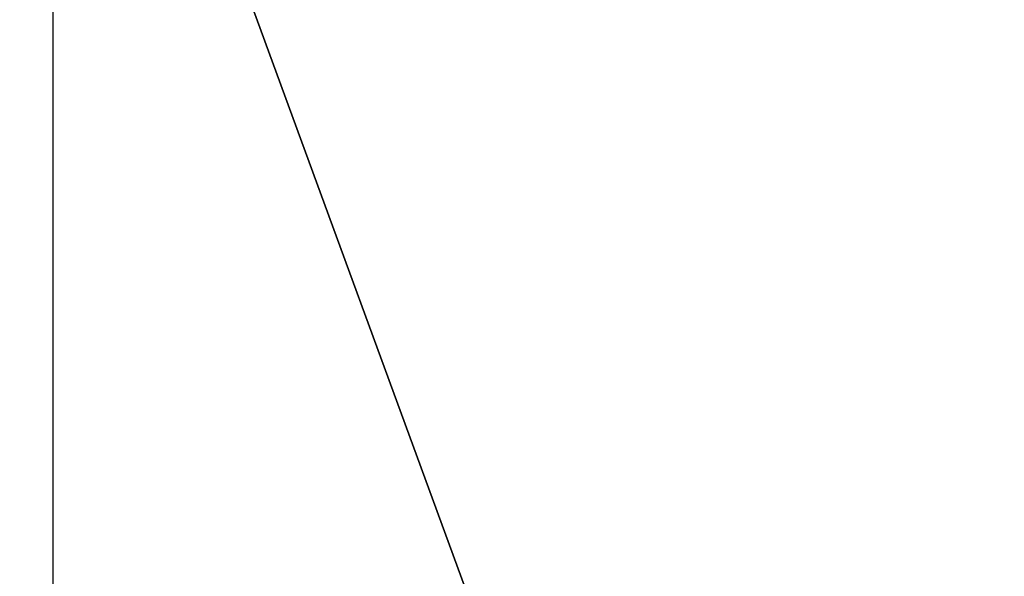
# Model space of a CAD drawing. Extents: x 0 to 80, y 0 to 80.
# Tile 147 of 256: x 8.297157 to 8.298016, y 35.42131 to 35.421796. Entities that reach past the tile are written whole.
import ezdxf

# ---------------------------------------------------------------- set-up
doc = ezdxf.new("R2010")
doc.units = 0
doc.header["$LTSCALE"] = 25.4
doc.layers.get('0').update_dxf_attribs({"color": 13, "linetype": 'CONTINUOUS'})

# ---------------------------------------------------------------- blocks, each defined once
blk = doc.blocks.new('ORBIT-I-KINKIET-20-7806-78')
at = {"color": 7}
for p, q in [((24.69379997, 35.64608002, 304.97888184), (24.69379997, 35.76836014, 304.97888184)), ((24.69379997, 35.76836014, 304.97888184), (24.73859215, 35.64608002, 304.17984009)), ((24.69379997, 35.76836014, 304.97888184), (24.73859215, 35.64608002, 304.17984009))]:
    blk.add_line(p, q, dxfattribs=at)
mesh = blk.add_polyface(dxfattribs=at)
corners = [(25.04468727, 35.76836014, 343.57034302), (24.31997681, 35.64608002, 343.13531494), (25.04468727, 35.64608002, 343.57034302)]
mesh.append_faces([[corners[k] for k in face] for face in [(0, 1, 2)]], dxfattribs={"color": 7})
mesh = blk.add_polyface(dxfattribs=at)
corners = [(25.04468727, 35.76836014, 343.57034302), (24.31997681, 35.76836014, 343.13531494), (24.31997681, 35.64608002, 343.13531494)]
mesh.append_faces([[corners[k] for k in face] for face in [(0, 1, 2)]], dxfattribs={"color": 7})
mesh = blk.add_polyface(dxfattribs=at)
corners = [(24.69379997, 35.76836014, 304.97888184), (24.73859215, 35.64608002, 304.17984009), (24.69379997, 35.64608002, 304.97888184)]
mesh.append_faces([[corners[k] for k in face] for face in [(0, 1, 2)]], dxfattribs={"color": 7})
mesh = blk.add_polyface(dxfattribs=at)
corners = [(24.73859215, 35.76836014, 304.17984009), (24.73859215, 35.64608002, 304.17984009), (24.69379997, 35.76836014, 304.97888184)]
mesh.append_faces([[corners[k] for k in face] for face in [(0, 1, 2)]], dxfattribs={"color": 7})

msp = doc.modelspace()

# ---------------------------------------------------------------- block references
at = {"color": 0}
msp.add_blockref('ORBIT-I-KINKIET-20-7806-78', (-16.39661407, -0.34607825, -57.5), dxfattribs=at)

doc.saveas('drawing.dxf')
